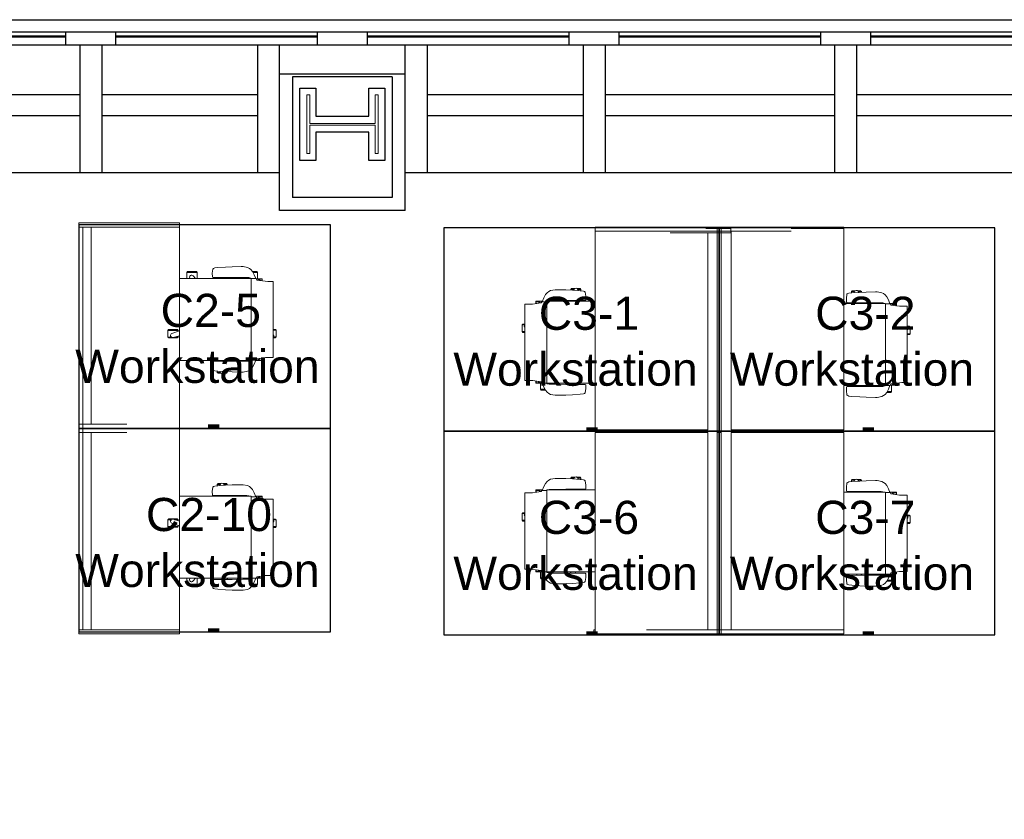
# Model space of a CAD drawing. Header units: inches. Extents: x -1 to 4727, y -3 to 1727.
# Tile 19 of 163: x 665 to 900, y 1296 to 1487. Entities that reach past the tile are written whole.
import ezdxf

# ---------------------------------------------------------------- set-up
doc = ezdxf.new("R2010")
doc.units = ezdxf.units.IN
doc.header["$LTSCALE"] = 42
doc.header["$MEASUREMENT"] = 0
doc.layers.get('0').update_dxf_attribs({"linetype": 'CONTINUOUS'})
for name, color, linetype in [('A-GLAZ', 8, 'CONTINUOUS'), ('A-WALL', 7, 'CONTINUOUS'), ('I-FURN', 8, 'CONTINUOUS'), ('I-FURN-CHAR', 9, 'CONTINUOUS'), ('Room Names & IDs', 7, 'CONTINUOUS'), ('S-COLS', 7, 'CONTINUOUS'), ('triGrossAreaLayer', 7, 'CONTINUOUS'), ('triLabelLayer', 7, 'CONTINUOUS'), ('triMeasuredGrossAreaLayer', 7, 'CONTINUOUS'), ('triSpaceLayer', 7, 'CONTINUOUS')]:
    doc.layers.add(name, color=color, linetype=linetype)
doc.styles.add('PDF Helvetica', font='Helvetica.ttf')
doc.styles.get("Standard").update_dxf_attribs({"font": 'romans.shx'})

# ---------------------------------------------------------------- blocks, each defined once
blk = doc.blocks.new('CISCO Single Antenna Revised - CISCO Single Antenna Revised-8295643-FURNITURE PLAN - FLOOR 09 - WEST')
at = {"lineweight": 9}
for p, q in [((-120.4, 24), (-121.4, 24)), ((-121.4, 23.95), (-121.4, 24)), ((-121.4, 6.59), (-121.4, 23.95)), ((-120.4, 24), (-120.4, 23.99)), ((-72.4, 23.99), (-120.4, 23.99)), ((-120.4, 23.99), (-120.4, 11.47)), ((-108.11, 24), (-88.57, 24)), ((-95.98, 23.53), (-95.74, 23.67)), ((-95.98, 23.53), (-95.98, 21.4)), ((-95.75, 23.67), (-95.75, 21.26)), ((-95.74, 23.67), (-95.53, 23.67)), ((-95.64, 23.98), (-95.02, 22.22)), ((-94.06, 22.5), (-94.5, 23.99)), ((-94.41, 23.66), (-94.16, 23.66)), ((-94.16, 23.66), (-94.16, 22.84)), ((-93.98, 23.48), (-94.16, 23.66)), ((-93.98, 21.45), (-93.98, 23.48)), ((-71.4, 23.99), (-72.4, 23.99)), ((-72.4, 11.47), (-72.4, 23.99)), ((-71.4, 23.99), (-71.4, 23.98)), ((-95.98, 21.4), (-95.75, 21.26)), ((-95.75, 21.26), (-94.16, 21.26)), ((-94.16, 22.06), (-94.16, 21.26)), ((-94.16, 21.26), (-93.98, 21.45)), ((-120.4, 11.47), (-120.4, 6.59)), ((-71.4, 11.46), (-71.4, 6.59)), ((-121.4, 2.96), (-121.4, 6.59)), ((-120.4, 6.59), (-120.4, 2.96)), ((-71.4, 6.59), (-71.4, 2.95)), ((-121.4, -0.01), (-121.4, 2.96)), ((-120.4, 2.99), (-73.4, 2.99)), ((-120.4, 2.96), (-120.4, -0.01)), ((-72.4, 2.96), (-72.4, 3.85)), ((-72.4, -0.01), (-72.4, 2.95)), ((-71.4, 2.95), (-71.4, -0.01)), ((-72.4, 0.99), (-120.4, 0.99)), ((-120.4, 0.99), (-120.4, -0.01)), ((-72.4, -0.01), (-72.4, 0.99)), ((-120.4, -0.01), (-121.4, -0.01)), ((-120.4, -0.01), (-72.4, -0.01)), ((-71.4, -0.01), (-72.4, -0.01))]:
    blk.add_line(p, q, dxfattribs=at)
blk.add_arc((-94.55, 22.38), 0.501, 199.5115, 13.6147, dxfattribs=at)
at = {"layer": 'I-FURN-CHAR', "lineweight": 9}
for p, q in [((-96.02, 46.89), (-95.79, 47.03)), ((-95.79, 47.03), (-94.21, 47.03)), ((-95.79, 47.03), (-95.79, 46.34)), ((-94.02, 46.84), (-94.21, 47.03)), ((-94.21, 47.03), (-94.21, 46.38)), ((-107.45, 45.04), (-107.49, 44.48)), ((-89.27, 46.34), (-107.45, 46.34)), ((-107.45, 46.34), (-107.45, 45.04)), ((-96.02, 46.34), (-96.02, 46.89)), ((-94.02, 46.34), (-94.02, 46.84)), ((-89.27, 44.53), (-89.27, 46.34)), ((-109.77, 42.47), (-109.54, 42.61)), ((-109.77, 42.47), (-109.77, 41.48)), ((-109.54, 42.61), (-108.07, 42.61)), ((-109.54, 41.59), (-109.54, 42.61)), ((-107.78, 42.46), (-108.11, 42.26)), ((-108.07, 43.75), (-107.59, 43.75)), ((-108.07, 42.61), (-108.07, 43.75)), ((-108.07, 42.28), (-108.07, 42.61)), ((-108.06, 43.7), (-107.6, 43.7)), ((-107.49, 44.48), (-107.78, 42.46)), ((-88.96, 42.46), (-89.27, 44.53)), ((-89.15, 43.75), (-88.59, 43.75)), ((-89.14, 43.7), (-88.63, 43.7)), ((-88.57, 42.24), (-88.96, 42.46)), ((-88.63, 43.7), (-88.59, 43.75)), ((-88.57, 42.24), (-88.57, 43.71)), ((-110.77, 40.27), (-110.97, 39.17)), ((-110.55, 40.69), (-110.77, 40.27)), ((-110.26, 41.06), (-110.55, 40.69)), ((-109.8, 41.46), (-110.26, 41.06)), ((-109.05, 41.84), (-109.8, 41.46)), ((-108.11, 42.2), (-109.05, 41.84)), ((-108.37, 40.09), (-108.34, 40.53)), ((-108.37, 39.08), (-108.37, 40.09)), ((-108.11, 40.2), (-108.36, 40.2)), ((-108.34, 40.53), (-108.23, 41.05)), ((-108.11, 40.58), (-108.29, 40.72)), ((-108.23, 41.05), (-108.11, 41.21)), ((-108.11, 42.26), (-108.11, 42.2)), ((-108.11, 41.21), (-108.11, 42.2)), ((-108.11, 41.21), (-108.11, 24)), ((-108.11, 41.12), (-88.68, 41.12)), ((-87.74, 41.84), (-88.68, 42.2)), ((-88.68, 42.2), (-88.68, 41.21)), ((-88.68, 41.21), (-88.56, 41.05)), ((-88.57, 42.16), (-88.57, 42.24)), ((-88.57, 24), (-88.57, 41.05)), ((-88.56, 41.05), (-88.46, 40.53)), ((-88.46, 40.53), (-88.43, 40.09)), ((-88.43, 40.09), (-88.43, 39.08)), ((-86.99, 41.46), (-87.74, 41.84)), ((-86.54, 41.06), (-86.99, 41.46)), ((-86.24, 40.69), (-86.54, 41.06)), ((-86.02, 40.27), (-86.24, 40.69)), ((-85.83, 39.17), (-86.02, 40.27)), ((-110.97, 39.17), (-110.98, 38.74)), ((-110.98, 38.74), (-110.94, 36.58)), ((-108.39, 36.58), (-108.37, 39.08)), ((-88.43, 39.08), (-88.41, 36.58)), ((-85.86, 36.58), (-85.82, 38.74)), ((-85.82, 38.74), (-85.83, 39.17)), ((-110.94, 36.58), (-110.86, 35.01)), ((-108.41, 31.95), (-108.39, 36.58)), ((-108.11, 35.49), (-108.39, 35.49)), ((-108.11, 35.38), (-108.39, 35.38)), ((-88.57, 35.5), (-88.39, 35.5)), ((-88.57, 35.38), (-88.4, 35.38)), ((-88.41, 36.58), (-88.39, 31.95)), ((-85.93, 35.01), (-85.86, 36.58)), ((-85.74, 35.42), (-85.91, 35.42)), ((-85.55, 35.23), (-85.74, 35.42)), ((-85.74, 35.42), (-85.74, 34.64)), ((-85.55, 34.47), (-85.55, 35.23)), ((-110.86, 35.01), (-110.73, 33.14)), ((-110.73, 33.14), (-110.65, 32.41)), ((-108.11, 34.32), (-108.4, 34.32)), ((-88.57, 34.32), (-88.4, 34.32)), ((-88.42, 33.62), (-88.57, 33.62)), ((-86.14, 32.41), (-86.06, 33.14)), ((-86.08, 33.02), (-85.74, 33.02)), ((-86.06, 33.14), (-85.93, 35.01)), ((-85.74, 33.02), (-85.74, 33.73)), ((-85.74, 33.02), (-85.55, 33.2)), ((-85.55, 33.2), (-85.55, 33.9)), ((-110.65, 32.41), (-110.56, 32.15)), ((-110.56, 32.15), (-110.48, 32.03)), ((-110.48, 32.03), (-110.4, 31.97)), ((-110.4, 31.97), (-109.4, 31.84)), ((-109.4, 31.84), (-108.52, 31.86)), ((-108.52, 31.86), (-108.41, 31.95)), ((-88.39, 31.95), (-88.28, 31.86)), ((-88.28, 31.86), (-87.4, 31.84)), ((-87.4, 31.84), (-86.4, 31.97)), ((-86.4, 31.97), (-86.31, 32.03)), ((-86.31, 32.03), (-86.23, 32.15)), ((-86.23, 32.15), (-86.14, 32.41)), ((-109.57, 28.19), (-109.8, 28.06)), ((-109.57, 25.79), (-109.57, 28.19)), ((-108.11, 28.19), (-109.57, 28.19)), ((-109.8, 28.06), (-109.8, 25.92)), ((-109.8, 25.92), (-109.57, 25.79)), ((-108.11, 27.8), (-108.77, 27.28)), ((-108.2, 26.46), (-108.11, 26.52)), ((-109.57, 25.79), (-108.11, 25.79))]:
    blk.add_line(p, q, dxfattribs=at)
for centre, radius, start, end in [((-94.52, 46), 0.494, 43.5516, 136.4484), ((-85.98, 34.18), 0.512, 265.1528, 86.9807), ((-108.45, 26.9), 0.5, 130.473, 299.0584)]:
    blk.add_arc(centre, radius, start, end, dxfattribs=at)
for points, knots in [([(-108.07, 43.73), (-108.05, 43.67), (-108.04, 43.63), (-108.03, 43.57), (-108.02, 43.5), (-108.02, 43.46), (-108, 43.25), (-107.99, 43.17), (-107.97, 43.02), (-107.96, 42.85), (-107.94, 42.76), (-107.93, 42.74), (-107.92, 42.71), (-107.91, 42.7), (-107.9, 42.7), (-107.88, 42.72), (-107.87, 42.74), (-107.85, 42.76), (-107.84, 42.81), (-107.79, 42.94), (-107.77, 43.02), (-107.72, 43.17), (-107.63, 43.48)], [0, 0, 0, 0, 0.0045107, 0.0092637, 0.01411, 0.0231371, 0.0323978, 0.0445134, 0.0556607, 0.0670359, 0.0749368, 0.0788585, 0.0807467, 0.0822818, 0.0834576, 0.0849338, 0.0869379, 0.0897739, 0.095705, 0.103182, 0.1138096, 0.1296694, 0.1296694, 0.1296694, 0.1296694]), ([(-88.63, 43.7), (-88.64, 43.65), (-88.65, 43.58), (-88.68, 43.37), (-88.7, 43.21), (-88.71, 43.1), (-88.74, 42.85), (-88.77, 42.76), (-88.78, 42.71), (-88.8, 42.7), (-88.81, 42.7), (-88.83, 42.72), (-88.88, 42.81), (-88.91, 42.88), (-88.98, 43.09), (-89.11, 43.49)], [0, 0, 0, 0, 0.0092837, 0.0216367, 0.0350525, 0.0495788, 0.0623812, 0.0735932, 0.0782307, 0.0805131, 0.0821195, 0.0860587, 0.0917295, 0.1026624, 0.122515, 0.122515, 0.122515, 0.122515])]:
    blk.add_open_spline(points, degree=3, knots=knots, dxfattribs=at)
blk.add_open_spline([(-88.57, 43.71), (-88.59, 43.75)], degree=1, dxfattribs=at)
blk = doc.blocks.new('CISCO 4 pack Antenna-Revised 3_28_21 - CISCO 4 pack Antenna-Revised 3_28_21-8497353-FURNITURE PLAN - FLOOR 09 - WEST')
at = {"lineweight": 9}
for p, q in [((-161.4, 32.62), (-162.4, 32.62)), ((-162.4, 32.57), (-162.4, 32.62)), ((-162.4, 15.21), (-162.4, 32.57)), ((-114.39, 32.36), (-162.39, 32.36)), ((-162.39, 32.36), (-162.39, 20.09)), ((-161.4, 32.62), (-161.4, 32.57)), ((-161.4, 32.57), (-161.4, 32.36)), ((-114.39, 5.49), (-114.39, 32.36)), ((-66.4, 32.36), (-113.75, 32.36)), ((-113.75, 32.36), (-113.75, 5.49)), ((-66.4, -5.93), (-66.4, 32.36)), ((-66.4, 32.36), (-65.4, 32.36)), ((-65.4, 32.36), (-65.4, -5.93)), ((-161.4, 20.09), (-161.4, 15.21)), ((-162.4, 11.58), (-162.4, 15.21)), ((-161.4, 15.21), (-161.4, 11.58)), ((-66.75, 9.58), (-66.75, 14.46)), ((-162.4, -27.01), (-162.4, 11.58)), ((-161.4, 11.58), (-161.4, -27.01)), ((-66.75, 5.94), (-66.75, 9.58)), ((-161.4, 5.49), (-114.39, 5.49)), ((-113.75, 5.49), (-66.75, 5.49)), ((-66.75, -0.01), (-66.75, 5.94)), ((-65.75, 5.94), (-65.75, -0.01)), ((-114.4, 3.24), (-162.4, 3.24)), ((-162.4, 3.24), (-162.4, 2.24)), ((-114.4, 2.24), (-114.4, 3.24)), ((-65.75, 3.24), (-114.4, 3.24)), ((-114.4, 3.24), (-114.4, 2.24)), ((-65.75, 2.24), (-65.75, 3.24)), ((-162.4, 2.24), (-114.4, 2.24)), ((-114.4, 2.24), (-65.75, 2.24)), ((-114.39, -0.14), (-161.4, -0.14)), ((-114.39, -27.01), (-114.39, -0.14)), ((-66.4, -0.14), (-113.75, -0.14)), ((-113.75, -0.14), (-113.75, -27.01)), ((-65.75, -0.01), (-66.75, -0.01)), ((-66.4, -9.56), (-66.4, -5.93)), ((-65.4, -5.93), (-65.4, -9.56)), ((-66.4, -14.44), (-66.4, -9.56)), ((-65.4, -9.56), (-65.4, -26.92)), ((-65.75, -27.01), (-65.75, -14.44)), ((-161.4, -27.01), (-162.4, -27.01)), ((-161.4, -27.01), (-114.39, -27.01)), ((-113.75, -27.01), (-65.75, -27.01)), ((-65.75, -26.97), (-65.4, -26.97)), ((-65.4, -26.92), (-65.4, -26.97))]:
    blk.add_line(p, q, dxfattribs=at)
at = {"layer": 'I-FURN-CHAR', "lineweight": 9}
for p, q in [((-135.52, 49.62), (-135.29, 49.75)), ((-135.52, 49.07), (-135.52, 49.62)), ((-135.29, 49.75), (-133.71, 49.75)), ((-135.29, 49.75), (-135.29, 49.07)), ((-133.52, 49.57), (-133.71, 49.75)), ((-133.71, 49.75), (-133.71, 49.11)), ((-133.52, 49.07), (-133.52, 49.57)), ((-90.52, 49.62), (-90.29, 49.75)), ((-90.52, 49.07), (-90.52, 49.62)), ((-90.29, 49.75), (-88.71, 49.75)), ((-90.29, 49.75), (-90.29, 49.07)), ((-88.52, 49.57), (-88.71, 49.75)), ((-88.71, 49.75), (-88.71, 49.11)), ((-88.52, 49.07), (-88.52, 49.57)), ((-146.99, 47.21), (-147.28, 45.18)), ((-146.95, 47.76), (-146.99, 47.21)), ((-128.77, 49.07), (-146.95, 49.07)), ((-146.95, 49.07), (-146.95, 47.76)), ((-128.77, 47.25), (-128.77, 49.07)), ((-128.46, 45.18), (-128.77, 47.25)), ((-101.99, 47.21), (-102.28, 45.18)), ((-101.95, 47.76), (-101.99, 47.21)), ((-83.77, 49.07), (-101.95, 49.07)), ((-101.95, 49.07), (-101.95, 47.76)), ((-83.77, 47.25), (-83.77, 49.07)), ((-83.46, 45.18), (-83.77, 47.25)), ((-149.27, 45.19), (-149.04, 45.33)), ((-149.27, 45.19), (-149.27, 44.2)), ((-149.04, 45.33), (-147.57, 45.33)), ((-149.04, 44.32), (-149.04, 45.33)), ((-147.61, 44.93), (-148.55, 44.56)), ((-147.28, 45.18), (-147.61, 44.98)), ((-147.61, 44.98), (-147.61, 44.93)), ((-147.61, 43.93), (-147.61, 44.93)), ((-147.57, 46.47), (-147.09, 46.47)), ((-147.57, 45.33), (-147.57, 46.47)), ((-147.57, 45.01), (-147.57, 45.33)), ((-147.56, 46.42), (-147.1, 46.42)), ((-128.65, 46.47), (-128.09, 46.47)), ((-128.64, 46.42), (-128.13, 46.42)), ((-128.07, 44.97), (-128.46, 45.18)), ((-127.24, 44.56), (-128.18, 44.93)), ((-128.18, 44.93), (-128.18, 43.93)), ((-128.13, 46.42), (-128.09, 46.47)), ((-128.07, 44.97), (-128.07, 46.44)), ((-128.07, 44.88), (-128.07, 44.97)), ((-104.27, 45.19), (-104.04, 45.33)), ((-104.27, 45.19), (-104.27, 44.2)), ((-104.04, 45.33), (-102.57, 45.33)), ((-104.04, 44.32), (-104.04, 45.33)), ((-102.61, 44.93), (-103.55, 44.56)), ((-102.28, 45.18), (-102.61, 44.98)), ((-102.61, 44.98), (-102.61, 44.93)), ((-102.61, 43.93), (-102.61, 44.93)), ((-102.57, 46.47), (-102.09, 46.47)), ((-102.57, 45.33), (-102.57, 46.47)), ((-102.57, 45.01), (-102.57, 45.33)), ((-102.56, 46.42), (-102.1, 46.42)), ((-83.65, 46.47), (-83.09, 46.47)), ((-83.64, 46.42), (-83.13, 46.42)), ((-83.07, 44.97), (-83.46, 45.18)), ((-82.24, 44.56), (-83.18, 44.93)), ((-83.18, 44.93), (-83.18, 43.93)), ((-83.13, 46.42), (-83.09, 46.47)), ((-83.07, 44.97), (-83.07, 46.44)), ((-83.07, 44.88), (-83.07, 44.97)), ((-150.27, 42.99), (-150.47, 41.89)), ((-150.05, 43.41), (-150.27, 42.99)), ((-149.76, 43.78), (-150.05, 43.41)), ((-149.3, 44.19), (-149.76, 43.78)), ((-148.55, 44.56), (-149.3, 44.19)), ((-147.87, 42.81), (-147.84, 43.26)), ((-147.87, 41.8), (-147.87, 42.81)), ((-147.61, 42.93), (-147.86, 42.93)), ((-147.84, 43.26), (-147.73, 43.77)), ((-147.61, 43.31), (-147.79, 43.44)), ((-147.73, 43.77), (-147.61, 43.93)), ((-147.61, 43.93), (-147.61, 32.36)), ((-147.61, 43.85), (-128.18, 43.85)), ((-128.18, 43.93), (-128.06, 43.77)), ((-128.07, 32.36), (-128.07, 43.78)), ((-128.06, 43.77), (-127.96, 43.26)), ((-127.96, 43.26), (-127.93, 42.81)), ((-127.93, 42.81), (-127.93, 41.8)), ((-126.49, 44.19), (-127.24, 44.56)), ((-126.04, 43.78), (-126.49, 44.19)), ((-125.74, 43.41), (-126.04, 43.78)), ((-125.52, 42.99), (-125.74, 43.41)), ((-125.33, 41.89), (-125.52, 42.99)), ((-105.27, 42.99), (-105.47, 41.89)), ((-105.05, 43.41), (-105.27, 42.99)), ((-104.76, 43.78), (-105.05, 43.41)), ((-104.3, 44.19), (-104.76, 43.78)), ((-103.55, 44.56), (-104.3, 44.19)), ((-102.87, 42.81), (-102.84, 43.26)), ((-102.87, 41.8), (-102.87, 42.81)), ((-102.61, 42.93), (-102.86, 42.93)), ((-102.84, 43.26), (-102.73, 43.77)), ((-102.61, 43.31), (-102.79, 43.44)), ((-102.73, 43.77), (-102.61, 43.93)), ((-102.61, 43.93), (-102.61, 32.36)), ((-102.61, 43.85), (-83.18, 43.85)), ((-83.18, 43.93), (-83.06, 43.77)), ((-83.07, 32.36), (-83.07, 43.78)), ((-83.06, 43.77), (-82.96, 43.26)), ((-82.96, 43.26), (-82.93, 42.81)), ((-82.93, 42.81), (-82.93, 41.8)), ((-81.49, 44.19), (-82.24, 44.56)), ((-81.04, 43.78), (-81.49, 44.19)), ((-80.74, 43.41), (-81.04, 43.78)), ((-80.52, 42.99), (-80.74, 43.41)), ((-80.33, 41.89), (-80.52, 42.99)), ((-150.47, 41.89), (-150.48, 41.47)), ((-150.48, 41.47), (-150.44, 39.3)), ((-147.89, 39.3), (-147.87, 41.8)), ((-127.93, 41.8), (-127.91, 39.3)), ((-125.36, 39.3), (-125.32, 41.47)), ((-125.32, 41.47), (-125.33, 41.89)), ((-105.47, 41.89), (-105.48, 41.47)), ((-105.48, 41.47), (-105.44, 39.3)), ((-102.89, 39.3), (-102.87, 41.8)), ((-82.93, 41.8), (-82.91, 39.3)), ((-80.36, 39.3), (-80.32, 41.47)), ((-80.32, 41.47), (-80.33, 41.89)), ((-150.44, 39.3), (-150.36, 37.73)), ((-150.36, 37.73), (-150.23, 35.86)), ((-147.91, 34.67), (-147.89, 39.3)), ((-147.61, 38.22), (-147.89, 38.22)), ((-147.61, 38.11), (-147.89, 38.11)), ((-128.07, 38.22), (-127.89, 38.22)), ((-128.07, 38.11), (-127.9, 38.11)), ((-127.91, 39.3), (-127.89, 34.67)), ((-125.56, 35.86), (-125.43, 37.73)), ((-125.43, 37.73), (-125.36, 39.3)), ((-125.24, 38.14), (-125.41, 38.14)), ((-125.05, 37.95), (-125.24, 38.14)), ((-125.24, 38.14), (-125.24, 37.36)), ((-125.05, 37.19), (-125.05, 37.95)), ((-105.44, 39.3), (-105.36, 37.73)), ((-105.36, 37.73), (-105.23, 35.86)), ((-102.91, 34.67), (-102.89, 39.3)), ((-102.61, 38.22), (-102.89, 38.22)), ((-102.61, 38.11), (-102.89, 38.11)), ((-83.07, 38.22), (-82.89, 38.22)), ((-83.07, 38.11), (-82.9, 38.11)), ((-82.91, 39.3), (-82.89, 34.67)), ((-80.56, 35.86), (-80.43, 37.73)), ((-80.43, 37.73), (-80.36, 39.3)), ((-80.24, 38.14), (-80.41, 38.14)), ((-80.05, 37.95), (-80.24, 38.14)), ((-80.24, 38.14), (-80.24, 37.36)), ((-80.05, 37.19), (-80.05, 37.95)), ((-150.23, 35.86), (-150.15, 35.14)), ((-147.61, 37.05), (-147.9, 37.05)), ((-128.07, 37.05), (-127.9, 37.05)), ((-127.92, 36.34), (-128.07, 36.34)), ((-125.64, 35.14), (-125.56, 35.86)), ((-125.58, 35.74), (-125.24, 35.74)), ((-125.24, 35.74), (-125.24, 36.45)), ((-125.24, 35.74), (-125.05, 35.93)), ((-125.05, 35.93), (-125.05, 36.62)), ((-105.23, 35.86), (-105.15, 35.14)), ((-102.61, 37.05), (-102.9, 37.05)), ((-83.07, 37.05), (-82.9, 37.05)), ((-82.92, 36.34), (-83.07, 36.34)), ((-80.64, 35.14), (-80.56, 35.86)), ((-80.58, 35.74), (-80.24, 35.74)), ((-80.24, 35.74), (-80.24, 36.45)), ((-80.24, 35.74), (-80.05, 35.93)), ((-80.05, 35.93), (-80.05, 36.62)), ((-150.15, 35.14), (-150.06, 34.87)), ((-150.06, 34.87), (-149.98, 34.75)), ((-149.98, 34.75), (-149.9, 34.69)), ((-149.9, 34.69), (-148.9, 34.56)), ((-148.9, 34.56), (-148.02, 34.58)), ((-148.02, 34.58), (-147.91, 34.67)), ((-127.89, 34.67), (-127.78, 34.58)), ((-127.78, 34.58), (-126.9, 34.56)), ((-126.9, 34.56), (-125.9, 34.69)), ((-125.9, 34.69), (-125.81, 34.75)), ((-125.81, 34.75), (-125.73, 34.87)), ((-125.73, 34.87), (-125.64, 35.14)), ((-105.15, 35.14), (-105.06, 34.87)), ((-105.06, 34.87), (-104.98, 34.75)), ((-104.98, 34.75), (-104.9, 34.69)), ((-104.9, 34.69), (-103.9, 34.56)), ((-103.9, 34.56), (-103.02, 34.58)), ((-103.02, 34.58), (-102.91, 34.67)), ((-82.89, 34.67), (-82.78, 34.58)), ((-82.78, 34.58), (-81.9, 34.56)), ((-81.9, 34.56), (-80.9, 34.69)), ((-80.9, 34.69), (-80.81, 34.75)), ((-80.81, 34.75), (-80.73, 34.87)), ((-80.73, 34.87), (-80.64, 35.14)), ((-150.75, -28.89), (-150.67, -28.17)), ((-150.67, -28.17), (-150.58, -27.9)), ((-150.58, -27.9), (-150.5, -27.78)), ((-150.5, -27.78), (-150.41, -27.72)), ((-150.41, -27.72), (-149.42, -27.59)), ((-149.42, -27.59), (-148.54, -27.61)), ((-148.54, -27.61), (-148.43, -27.7)), ((-148.43, -27.7), (-148.41, -32.33)), ((-148.13, -36.92), (-148.13, -27.01)), ((-128.59, -27.01), (-128.59, -36.81)), ((-128.42, -32.33), (-128.4, -27.7)), ((-128.4, -27.7), (-128.3, -27.61)), ((-128.3, -27.61), (-127.42, -27.59)), ((-127.42, -27.59), (-126.42, -27.72)), ((-126.42, -27.72), (-126.33, -27.78)), ((-126.33, -27.78), (-126.25, -27.9)), ((-126.25, -27.9), (-126.16, -28.17)), ((-126.16, -28.17), (-126.08, -28.89)), ((-105.75, -28.89), (-105.67, -28.17)), ((-105.67, -28.17), (-105.58, -27.9)), ((-105.58, -27.9), (-105.5, -27.78)), ((-105.5, -27.78), (-105.41, -27.72)), ((-105.41, -27.72), (-104.42, -27.59)), ((-104.42, -27.59), (-103.54, -27.61)), ((-103.54, -27.61), (-103.43, -27.7)), ((-103.43, -27.7), (-103.41, -32.33)), ((-103.13, -36.92), (-103.13, -27.01)), ((-83.59, -27.01), (-83.59, -36.81)), ((-83.42, -32.33), (-83.4, -27.7)), ((-83.4, -27.7), (-83.3, -27.61)), ((-83.3, -27.61), (-82.42, -27.59)), ((-82.42, -27.59), (-81.42, -27.72)), ((-81.42, -27.72), (-81.33, -27.78)), ((-81.33, -27.78), (-81.25, -27.9)), ((-81.25, -27.9), (-81.16, -28.17)), ((-81.16, -28.17), (-81.08, -28.89)), ((-150.88, -30.76), (-150.75, -28.89)), ((-148.13, -30.08), (-148.42, -30.08)), ((-128.44, -29.37), (-128.59, -29.37)), ((-128.59, -30.08), (-128.41, -30.08)), ((-126.09, -28.77), (-125.76, -28.77)), ((-126.08, -28.89), (-125.95, -30.76)), ((-125.76, -28.77), (-125.57, -28.95)), ((-125.76, -28.77), (-125.76, -29.48)), ((-125.76, -31.17), (-125.76, -30.39)), ((-125.57, -28.95), (-125.57, -29.65)), ((-125.57, -30.22), (-125.57, -30.98)), ((-105.88, -30.76), (-105.75, -28.89)), ((-103.13, -30.08), (-103.42, -30.08)), ((-83.44, -29.37), (-83.59, -29.37)), ((-83.59, -30.08), (-83.41, -30.08)), ((-81.09, -28.77), (-80.76, -28.77)), ((-81.08, -28.89), (-80.95, -30.76)), ((-80.76, -28.77), (-80.57, -28.95)), ((-80.76, -28.77), (-80.76, -29.48)), ((-80.76, -31.17), (-80.76, -30.39)), ((-80.57, -28.95), (-80.57, -29.65)), ((-80.57, -30.22), (-80.57, -30.98)), ((-151, -34.5), (-150.96, -32.33)), ((-150.96, -32.33), (-150.88, -30.76)), ((-148.13, -31.14), (-148.41, -31.14)), ((-148.13, -31.25), (-148.41, -31.25)), ((-148.41, -32.33), (-148.39, -34.83)), ((-128.59, -31.14), (-128.42, -31.14)), ((-128.59, -31.25), (-128.41, -31.25)), ((-128.44, -34.83), (-128.42, -32.33)), ((-125.95, -30.76), (-125.87, -32.33)), ((-125.76, -31.17), (-125.93, -31.17)), ((-125.87, -32.33), (-125.83, -34.5)), ((-125.57, -30.98), (-125.76, -31.17)), ((-106, -34.5), (-105.96, -32.33)), ((-105.96, -32.33), (-105.88, -30.76)), ((-103.13, -31.14), (-103.41, -31.14)), ((-103.13, -31.25), (-103.41, -31.25)), ((-103.41, -32.33), (-103.39, -34.83)), ((-83.59, -31.14), (-83.42, -31.14)), ((-83.59, -31.25), (-83.41, -31.25)), ((-83.44, -34.83), (-83.42, -32.33)), ((-80.95, -30.76), (-80.87, -32.33)), ((-80.76, -31.17), (-80.93, -31.17)), ((-80.87, -32.33), (-80.83, -34.5)), ((-80.57, -30.98), (-80.76, -31.17)), ((-150.99, -34.92), (-151, -34.5)), ((-150.79, -36.02), (-150.99, -34.92)), ((-148.39, -34.83), (-148.39, -35.84)), ((-128.44, -35.84), (-128.44, -34.83)), ((-125.84, -34.92), (-126.04, -36.02)), ((-125.83, -34.5), (-125.84, -34.92)), ((-105.99, -34.92), (-106, -34.5)), ((-105.79, -36.02), (-105.99, -34.92)), ((-103.39, -34.83), (-103.39, -35.84)), ((-83.44, -35.84), (-83.44, -34.83)), ((-80.84, -34.92), (-81.04, -36.02)), ((-80.83, -34.5), (-80.84, -34.92)), ((-150.57, -36.44), (-150.79, -36.02)), ((-150.28, -36.81), (-150.57, -36.44)), ((-149.82, -37.22), (-150.28, -36.81)), ((-149.07, -37.59), (-149.82, -37.22)), ((-149.79, -38.22), (-149.79, -37.23)), ((-149.56, -37.35), (-149.56, -38.36)), ((-148.39, -35.84), (-148.36, -36.29)), ((-148.13, -35.96), (-148.38, -35.96)), ((-148.36, -36.29), (-148.25, -36.8)), ((-148.13, -36.34), (-148.3, -36.47)), ((-148.25, -36.8), (-148.13, -36.96)), ((-148.13, -36.88), (-128.7, -36.88)), ((-148.13, -36.96), (-148.13, -37.96)), ((-128.7, -36.96), (-128.58, -36.8)), ((-128.7, -37.96), (-128.7, -36.96)), ((-128.58, -36.8), (-128.47, -36.29)), ((-128.47, -36.29), (-128.44, -35.84)), ((-127.01, -37.22), (-127.76, -37.59)), ((-126.56, -36.81), (-127.01, -37.22)), ((-126.26, -36.44), (-126.56, -36.81)), ((-126.04, -36.02), (-126.26, -36.44)), ((-105.57, -36.44), (-105.79, -36.02)), ((-105.28, -36.81), (-105.57, -36.44)), ((-104.82, -37.22), (-105.28, -36.81)), ((-104.07, -37.59), (-104.82, -37.22)), ((-104.79, -38.22), (-104.79, -37.23)), ((-104.56, -37.35), (-104.56, -38.36)), ((-103.39, -35.84), (-103.36, -36.29)), ((-103.13, -35.96), (-103.38, -35.96)), ((-103.36, -36.29), (-103.25, -36.8)), ((-103.13, -36.34), (-103.3, -36.47)), ((-103.25, -36.8), (-103.13, -36.96)), ((-103.13, -36.88), (-83.7, -36.88)), ((-103.13, -36.96), (-103.13, -37.96)), ((-83.7, -36.96), (-83.58, -36.8)), ((-83.7, -37.96), (-83.7, -36.96)), ((-83.58, -36.8), (-83.47, -36.29)), ((-83.47, -36.29), (-83.44, -35.84)), ((-82.01, -37.22), (-82.76, -37.59)), ((-81.56, -36.81), (-82.01, -37.22)), ((-81.26, -36.44), (-81.56, -36.81)), ((-81.04, -36.02), (-81.26, -36.44)), ((-149.79, -38.22), (-149.56, -38.36)), ((-149.56, -38.36), (-148.09, -38.36)), ((-148.13, -37.96), (-149.07, -37.59)), ((-148.13, -38.01), (-148.13, -37.96)), ((-147.8, -38.21), (-148.13, -38.01)), ((-148.09, -38.03), (-148.09, -38.36)), ((-148.09, -38.36), (-148.09, -39.5)), ((-148.09, -39.5), (-147.61, -39.5)), ((-148.08, -39.45), (-147.62, -39.45)), ((-147.51, -40.23), (-147.8, -38.21)), ((-128.97, -38.21), (-129.28, -40.28)), ((-129.17, -39.5), (-128.61, -39.5)), ((-129.16, -39.45), (-128.64, -39.45)), ((-128.59, -38), (-128.97, -38.21)), ((-127.76, -37.59), (-128.7, -37.96)), ((-128.64, -39.45), (-128.61, -39.5)), ((-128.59, -37.91), (-128.59, -38)), ((-128.59, -38), (-128.59, -39.46)), ((-104.79, -38.22), (-104.56, -38.36)), ((-104.56, -38.36), (-103.09, -38.36)), ((-103.13, -37.96), (-104.07, -37.59)), ((-103.13, -38.01), (-103.13, -37.96)), ((-102.8, -38.21), (-103.13, -38.01)), ((-103.09, -38.03), (-103.09, -38.36)), ((-103.09, -38.36), (-103.09, -39.5)), ((-103.09, -39.5), (-102.61, -39.5)), ((-103.08, -39.45), (-102.62, -39.45)), ((-102.51, -40.23), (-102.8, -38.21)), ((-83.97, -38.21), (-84.28, -40.28)), ((-84.17, -39.5), (-83.61, -39.5)), ((-84.16, -39.45), (-83.64, -39.45)), ((-83.59, -38), (-83.97, -38.21)), ((-82.76, -37.59), (-83.7, -37.96)), ((-83.64, -39.45), (-83.61, -39.5)), ((-83.59, -37.91), (-83.59, -38)), ((-83.59, -38), (-83.59, -39.46)), ((-147.47, -40.79), (-147.51, -40.23)), ((-147.47, -42.1), (-147.47, -40.79)), ((-129.28, -42.1), (-147.47, -42.1)), ((-136.04, -42.1), (-136.04, -42.64)), ((-135.81, -42.78), (-135.81, -42.1)), ((-134.23, -42.78), (-134.23, -42.14)), ((-134.04, -42.1), (-134.04, -42.59)), ((-129.28, -40.28), (-129.28, -42.1)), ((-102.47, -40.79), (-102.51, -40.23)), ((-102.47, -42.1), (-102.47, -40.79)), ((-84.28, -42.1), (-102.47, -42.1)), ((-91.04, -42.1), (-91.04, -42.64)), ((-90.81, -42.78), (-90.81, -42.1)), ((-89.23, -42.78), (-89.23, -42.14)), ((-89.04, -42.1), (-89.04, -42.59)), ((-84.28, -40.28), (-84.28, -42.1)), ((-136.04, -42.64), (-135.81, -42.78)), ((-135.81, -42.78), (-134.23, -42.78)), ((-134.04, -42.59), (-134.23, -42.78)), ((-91.04, -42.64), (-90.81, -42.78)), ((-90.81, -42.78), (-89.23, -42.78)), ((-89.04, -42.59), (-89.23, -42.78))]:
    blk.add_line(p, q, dxfattribs=at)
for centre, radius, start, end in [((-134.02, 48.73), 0.494, 43.5516, 136.4484), ((-89.02, 48.73), 0.494, 43.5516, 136.4484), ((-125.48, 36.91), 0.512, 265.1528, 86.9807), ((-80.48, 36.91), 0.512, 265.1528, 86.9807), ((-125.99, -29.93), 0.512, 273.0193, 94.8472), ((-80.99, -29.93), 0.512, 273.0193, 94.8472), ((-134.54, -41.76), 0.494, 223.5516, 316.4484), ((-89.54, -41.76), 0.494, 223.5516, 316.4484)]:
    blk.add_arc(centre, radius, start, end, dxfattribs=at)
for points, knots in [([(-147.57, 46.45), (-147.55, 46.39), (-147.54, 46.35), (-147.53, 46.29), (-147.52, 46.22), (-147.52, 46.18), (-147.5, 45.97), (-147.49, 45.89), (-147.47, 45.74), (-147.46, 45.57), (-147.44, 45.49), (-147.43, 45.46), (-147.42, 45.44), (-147.41, 45.43), (-147.4, 45.43), (-147.38, 45.44), (-147.37, 45.46), (-147.35, 45.49), (-147.34, 45.53), (-147.29, 45.66), (-147.27, 45.74), (-147.22, 45.9), (-147.13, 46.21)], [0, 0, 0, 0, 0.0045107, 0.0092637, 0.01411, 0.0231371, 0.0323978, 0.0445134, 0.0556607, 0.0670359, 0.0749368, 0.0788585, 0.0807467, 0.0822818, 0.0834576, 0.0849338, 0.0869379, 0.0897739, 0.095705, 0.103182, 0.1138096, 0.1296694, 0.1296694, 0.1296694, 0.1296694]), ([(-128.13, 46.42), (-128.14, 46.37), (-128.15, 46.3), (-128.18, 46.09), (-128.2, 45.93), (-128.21, 45.83), (-128.24, 45.57), (-128.27, 45.48), (-128.28, 45.43), (-128.3, 45.42), (-128.31, 45.43), (-128.33, 45.45), (-128.38, 45.54), (-128.41, 45.61), (-128.48, 45.81), (-128.61, 46.21)], [0, 0, 0, 0, 0.0092837, 0.0216367, 0.0350525, 0.0495788, 0.0623812, 0.0735932, 0.0782307, 0.0805131, 0.0821195, 0.0860587, 0.0917295, 0.1026624, 0.122515, 0.122515, 0.122515, 0.122515]), ([(-102.57, 46.45), (-102.55, 46.39), (-102.54, 46.35), (-102.53, 46.29), (-102.52, 46.22), (-102.52, 46.18), (-102.5, 45.97), (-102.49, 45.89), (-102.47, 45.74), (-102.46, 45.57), (-102.44, 45.49), (-102.43, 45.46), (-102.42, 45.44), (-102.41, 45.43), (-102.4, 45.43), (-102.38, 45.44), (-102.37, 45.46), (-102.35, 45.49), (-102.34, 45.53), (-102.29, 45.66), (-102.27, 45.74), (-102.22, 45.9), (-102.13, 46.21)], [0, 0, 0, 0, 0.0045107, 0.0092637, 0.01411, 0.0231371, 0.0323978, 0.0445134, 0.0556607, 0.0670359, 0.0749368, 0.0788585, 0.0807467, 0.0822818, 0.0834576, 0.0849338, 0.0869379, 0.0897739, 0.095705, 0.103182, 0.1138096, 0.1296694, 0.1296694, 0.1296694, 0.1296694]), ([(-83.13, 46.42), (-83.14, 46.37), (-83.15, 46.3), (-83.18, 46.09), (-83.2, 45.93), (-83.21, 45.83), (-83.24, 45.57), (-83.27, 45.48), (-83.28, 45.43), (-83.3, 45.42), (-83.31, 45.43), (-83.33, 45.45), (-83.38, 45.54), (-83.41, 45.61), (-83.48, 45.81), (-83.61, 46.21)], [0, 0, 0, 0, 0.0092837, 0.0216367, 0.0350525, 0.0495788, 0.0623812, 0.0735932, 0.0782307, 0.0805131, 0.0821195, 0.0860587, 0.0917295, 0.1026624, 0.122515, 0.122515, 0.122515, 0.122515]), ([(-148.09, -39.48), (-148.07, -39.42), (-148.06, -39.38), (-148.05, -39.32), (-148.04, -39.25), (-148.04, -39.21), (-148.01, -39), (-148.01, -38.92), (-147.99, -38.77), (-147.97, -38.6), (-147.95, -38.51), (-147.95, -38.49), (-147.94, -38.46), (-147.92, -38.46), (-147.91, -38.46), (-147.9, -38.47), (-147.89, -38.49), (-147.87, -38.51), (-147.85, -38.56), (-147.81, -38.69), (-147.79, -38.77), (-147.74, -38.92), (-147.65, -39.24)], [0, 0, 0, 0, 0.0045107, 0.0092637, 0.01411, 0.0231371, 0.0323978, 0.0445134, 0.0556607, 0.0670359, 0.0749368, 0.0788585, 0.0807467, 0.0822818, 0.0834576, 0.0849338, 0.0869379, 0.0897739, 0.095705, 0.103182, 0.1138096, 0.1296694, 0.1296694, 0.1296694, 0.1296694]), ([(-128.64, -39.45), (-128.66, -39.4), (-128.67, -39.33), (-128.7, -39.12), (-128.72, -38.96), (-128.73, -38.85), (-128.76, -38.6), (-128.79, -38.51), (-128.8, -38.46), (-128.82, -38.45), (-128.83, -38.46), (-128.85, -38.47), (-128.9, -38.56), (-128.92, -38.64), (-129, -38.84), (-129.13, -39.24)], [0, 0, 0, 0, 0.0092837, 0.0216367, 0.0350525, 0.0495788, 0.0623812, 0.0735932, 0.0782307, 0.0805131, 0.0821195, 0.0860587, 0.0917295, 0.1026624, 0.122515, 0.122515, 0.122515, 0.122515]), ([(-103.09, -39.48), (-103.07, -39.42), (-103.06, -39.38), (-103.05, -39.32), (-103.04, -39.25), (-103.04, -39.21), (-103.01, -39), (-103.01, -38.92), (-102.99, -38.77), (-102.97, -38.6), (-102.95, -38.51), (-102.95, -38.49), (-102.94, -38.46), (-102.92, -38.46), (-102.91, -38.46), (-102.9, -38.47), (-102.89, -38.49), (-102.87, -38.51), (-102.85, -38.56), (-102.81, -38.69), (-102.79, -38.77), (-102.74, -38.92), (-102.65, -39.24)], [0, 0, 0, 0, 0.0045107, 0.0092637, 0.01411, 0.0231371, 0.0323978, 0.0445134, 0.0556607, 0.0670359, 0.0749368, 0.0788585, 0.0807467, 0.0822818, 0.0834576, 0.0849338, 0.0869379, 0.0897739, 0.095705, 0.103182, 0.1138096, 0.1296694, 0.1296694, 0.1296694, 0.1296694]), ([(-83.64, -39.45), (-83.66, -39.4), (-83.67, -39.33), (-83.7, -39.12), (-83.72, -38.96), (-83.73, -38.85), (-83.76, -38.6), (-83.79, -38.51), (-83.8, -38.46), (-83.82, -38.45), (-83.83, -38.46), (-83.85, -38.47), (-83.9, -38.56), (-83.92, -38.64), (-84, -38.84), (-84.13, -39.24)], [0, 0, 0, 0, 0.0092837, 0.0216367, 0.0350525, 0.0495788, 0.0623812, 0.0735932, 0.0782307, 0.0805131, 0.0821195, 0.0860587, 0.0917295, 0.1026624, 0.122515, 0.122515, 0.122515, 0.122515])]:
    blk.add_open_spline(points, degree=3, knots=knots, dxfattribs=at)
for points in [[(-128.07, 46.44), (-128.09, 46.47)], [(-83.07, 46.44), (-83.09, 46.47)], [(-128.59, -39.46), (-128.61, -39.5)], [(-83.59, -39.46), (-83.61, -39.5)]]:
    blk.add_open_spline(points, degree=1, dxfattribs=at)
blk = doc.blocks.new('EXT WALL')
at = {"layer": 'A-GLAZ'}
for p, q in [((1143.63, 1064), (1095.63, 1064)), ((1143.63, 1064), (1143.63, 1060.94)), ((1155.63, 1064), (1143.63, 1064)), ((1203.63, 1064), (1155.63, 1064)), ((1155.63, 1060.94), (1155.63, 1064)), ((1203.63, 1064), (1203.63, 1060.94)), ((1215.63, 1064), (1203.63, 1064)), ((1263.63, 1064), (1215.63, 1064)), ((1215.63, 1060.94), (1215.63, 1064)), ((1263.63, 1064), (1263.63, 1060.94)), ((1275.63, 1064), (1263.63, 1064)), ((1323.63, 1064), (1275.63, 1064)), ((1275.63, 1060.94), (1275.63, 1064)), ((1323.63, 1064), (1323.63, 1060.94)), ((1335.63, 1064), (1323.63, 1064)), ((1335.63, 1060.94), (1335.63, 1064)), ((1383.63, 1064), (1335.63, 1064)), ((1143.63, 1063), (1095.63, 1063)), ((1143.63, 1062.81), (1095.63, 1062.81)), ((1203.63, 1063), (1155.63, 1063)), ((1203.63, 1062.81), (1155.63, 1062.81)), ((1263.63, 1063), (1215.63, 1063)), ((1263.63, 1062.81), (1215.63, 1062.81)), ((1323.63, 1063), (1275.63, 1063)), ((1323.63, 1062.81), (1275.63, 1062.81)), ((1383.63, 1063), (1335.63, 1063)), ((1383.63, 1062.81), (1335.63, 1062.81)), ((843.63, 1060.94), (2295.63, 1060.94)), ((1143.63, 1060.94), (1155.63, 1060.94)), ((1203.63, 1060.94), (1215.63, 1060.94)), ((1263.63, 1060.94), (1275.63, 1060.94)), ((1323.63, 1060.94), (1335.63, 1060.94))]:
    blk.add_line(p, q, dxfattribs=at)
blk.add_lwpolyline([(2295.63, 1064), (843.63, 1064), (843.63, 1056.75), (834.88, 1056.75), (834.88, 1048), (827.63, 1048), (827.63, 916), (834.88, 916), (834.88, 884), (467.63, 884), (467.63, 0), (834.88, 0), (834.88, -32), (827.63, -32), (827.63, -164), (834.88, -164), (834.88, -172.75), (843.63, -172.75), (843.63, -180), (2295.63, -180)], dxfattribs=at)
at = {"layer": 'A-WALL'}
for p, q in [((1147.01, 1060.94), (1147.01, 1030.44)), ((1152.26, 1060.94), (1152.26, 1030.44)), ((1189.38, 1060.94), (1189.38, 1030.44)), ((1194.63, 1021.44), (1194.63, 1060.94)), ((1224.63, 1021.44), (1224.63, 1060.94)), ((1229.88, 1060.94), (1229.88, 1030.44)), ((1267.01, 1060.94), (1267.01, 1030.44)), ((1272.26, 1060.94), (1272.26, 1030.44)), ((1327.01, 1060.94), (1327.01, 1030.44)), ((1332.26, 1060.94), (1332.26, 1030.44)), ((1224.63, 1053.94), (1194.63, 1053.94)), ((1197.76, 1053.31), (1197.76, 1024.56)), ((1221.51, 1053.31), (1197.76, 1053.31)), ((1221.51, 1053.31), (1221.51, 1024.56)), ((1147.01, 1049), (1092.26, 1049)), ((1189.38, 1049), (1152.26, 1049)), ((1267.01, 1049), (1229.88, 1049)), ((1327.01, 1049), (1272.26, 1049)), ((1387.01, 1049), (1332.26, 1049)), ((1147.01, 1044), (1092.26, 1044)), ((1189.38, 1044), (1152.26, 1044)), ((1267.01, 1044), (1229.88, 1044)), ((1327.01, 1044), (1272.26, 1044)), ((1387.01, 1044), (1332.26, 1044)), ((1194.63, 1030.44), (870.63, 1030.44)), ((1554.63, 1030.44), (1224.63, 1030.44)), ((1221.51, 1024.56), (1197.76, 1024.56)), ((1224.63, 1021.44), (1194.63, 1021.44))]:
    blk.add_line(p, q, dxfattribs=at)
blk = doc.blocks.new('W-Wide Flange-Column - W14X100-2731370-FURNITURE PLAN - FLOOR 09 - WEST')
at = {"lineweight": 18}
for p, q in [((7, 8.5), (-7, 8.5)), ((-7, 8.5), (-7, 7.79)), ((-7, 7.79), (-0.22, 7.79)), ((-0.22, 7.79), (-0.22, -7.79)), ((0.22, -7.79), (0.22, 7.79)), ((0.22, 7.79), (7, 7.79)), ((7, 7.79), (7, 8.5)), ((-0.22, -7.79), (-7, -7.79)), ((-7, -7.79), (-7, -8.5)), ((-7, -8.5), (7, -8.5)), ((7, -7.79), (0.22, -7.79)), ((7, -8.5), (7, -7.79))]:
    blk.add_line(p, q, dxfattribs=at)
blk = doc.blocks.new('columns')
at = {"layer": 'S-COLS'}
for p, q in [((1199.51, 1033.4), (1199.51, 1050.6)), ((1199.51, 1050.6), (1203.33, 1050.6)), ((1203.33, 1050.6), (1203.33, 1043.91)), ((1215.93, 1050.6), (1219.75, 1050.6)), ((1215.93, 1043.91), (1215.93, 1050.6)), ((1219.75, 1050.6), (1219.75, 1033.4)), ((1203.33, 1043.91), (1215.93, 1043.91)), ((1203.33, 1040.09), (1203.33, 1033.4)), ((1215.93, 1040.09), (1203.33, 1040.09)), ((1215.93, 1033.4), (1215.93, 1040.09)), ((1203.33, 1033.4), (1199.51, 1033.4)), ((1219.75, 1033.4), (1215.93, 1033.4))]:
    blk.add_line(p, q, dxfattribs=at)
at = {"layer": 'S-COLS', "rotation": 269.9999999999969}
blk.add_blockref('W-Wide Flange-Column - W14X100-2731370-FURNITURE PLAN - FLOOR 09 - WEST', (1209.63, 1042), dxfattribs=at)

msp = doc.modelspace()

# ---------------------------------------------------------------- linework, layer by layer
at = {"layer": 'triGrossAreaLayer'}
msp.add_lwpolyline([(1822, 237.06), (382, 237.06), (382, 262), (357.06, 262), (357.06, 383), (370.25, 383), (370.25, 419.06), (-0.94, 419.06), (-0.94, 1304.94), (370.87, 1304.94), (370.87, 1341), (357.06, 1341), (357.06, 1462), (382, 1462), (382, 1486.94), (1835.62, 1486.94)], dxfattribs=at)
at = {"layer": 'triMeasuredGrossAreaLayer'}
msp.add_lwpolyline([(1816, 243.06), (388, 243.06), (388, 268), (363.06, 268), (363.06, 377), (376.25, 377), (376.25, 425.06), (5.06, 425.06), (5.06, 1298.94), (376.87, 1298.94), (376.87, 1347), (363.06, 1347), (363.06, 1456), (388, 1456), (388, 1480.94), (1841.62, 1480.94)], dxfattribs=at)
at = {"layer": 'triSpaceLayer'}
for points in [[(739.14, 1438), (679.12, 1438), (679.12, 1389.5), (739.14, 1389.5)], [(766.16, 1388.82), (831.86, 1388.82), (831.86, 1437.32), (766.16, 1437.32)], [(831.86, 1388.82), (897.56, 1388.82), (897.56, 1437.32), (831.86, 1437.32)], [(739.14, 1389.5), (679.12, 1389.5), (679.12, 1341), (739.14, 1341)], [(766.16, 1340.32), (831.86, 1340.32), (831.86, 1388.82), (766.16, 1388.82)], [(831.86, 1340.32), (897.56, 1340.32), (897.56, 1388.82), (831.86, 1388.82)]]:
    msp.add_lwpolyline(points, close=True, dxfattribs=at)

# ---------------------------------------------------------------- block references
at = {"layer": 'A-WALL'}
msp.add_blockref('EXT WALL', (-467.63, 420), dxfattribs=at)
at = {"layer": 'I-FURN'}
for name, p, rotation in [('CISCO Single Antenna Revised - CISCO Single Antenna Revised-8295643-FURNITURE PLAN - FLOOR 09 - WEST', (679.14, 1317.1), 270.0000000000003), ('CISCO 4 pack Antenna-Revised 3_28_21 - CISCO 4 pack Antenna-Revised 3_28_21-8497353-FURNITURE PLAN - FLOOR 09 - WEST', (834.6, 1502.89), 90.00000000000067)]:
    msp.add_blockref(name, p, dxfattribs=dict(at, rotation=rotation))
at = {"layer": 'I-FURN', "xscale": -1, "rotation": 269.9999999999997}
msp.add_blockref('CISCO Single Antenna Revised - CISCO Single Antenna Revised-8295643-FURNITURE PLAN - FLOOR 09 - WEST', (679.14, 1461.9), dxfattribs=at)
at = {"layer": 'S-COLS'}
msp.add_blockref('columns', (-467.63, 420), dxfattribs=at)

# ---------------------------------------------------------------- texts
at = {"layer": 'Room Names & IDs', "attachment_point": 4, "style": 'PDF Helvetica'}
for s, insert, char_height in [('C2-5', (698.65, 1417.58), 7.902), ('C3-1', (788.83, 1416.9), 7.902), ('C3-2', (854.74, 1416.9), 7.902), ('Workstation', (678.29, 1404.25), 7.9024), ('Workstation', (768.46, 1403.57), 7.9024), ('Workstation', (834.38, 1403.57), 7.9024), ('-', (709.5, 1390.92), 7.9), ('-', (799.67, 1390.24), 7.9), ('-', (865.59, 1390.24), 7.9), ('C2-10', (695.15, 1368.92), 7.902), ('C3-6', (788.83, 1368.24), 7.902), ('C3-7', (854.74, 1368.24), 7.902), ('Workstation', (678.29, 1355.59), 7.9024), ('Workstation', (768.46, 1354.91), 7.9024), ('Workstation', (834.38, 1354.91), 7.9024), ('-', (709.5, 1342.26), 7.9), ('-', (799.67, 1341.58), 7.9), ('-', (865.59, 1341.58), 7.9)]:
    msp.add_mtext(s, dxfattribs=dict(at, insert=insert, char_height=char_height))
at = {"layer": 'triLabelLayer', "color": 7, "char_height": 10, "attachment_point": 5}
for insert in [(709.13, 1413.75), (799.01, 1413.07), (864.71, 1413.07), (709.13, 1365.25), (799.01, 1364.57), (864.71, 1364.57)]:
    msp.add_mtext('{\\fSansSerif;\\H0.01;}', dxfattribs=dict(at, insert=insert))

doc.saveas('drawing.dxf')
